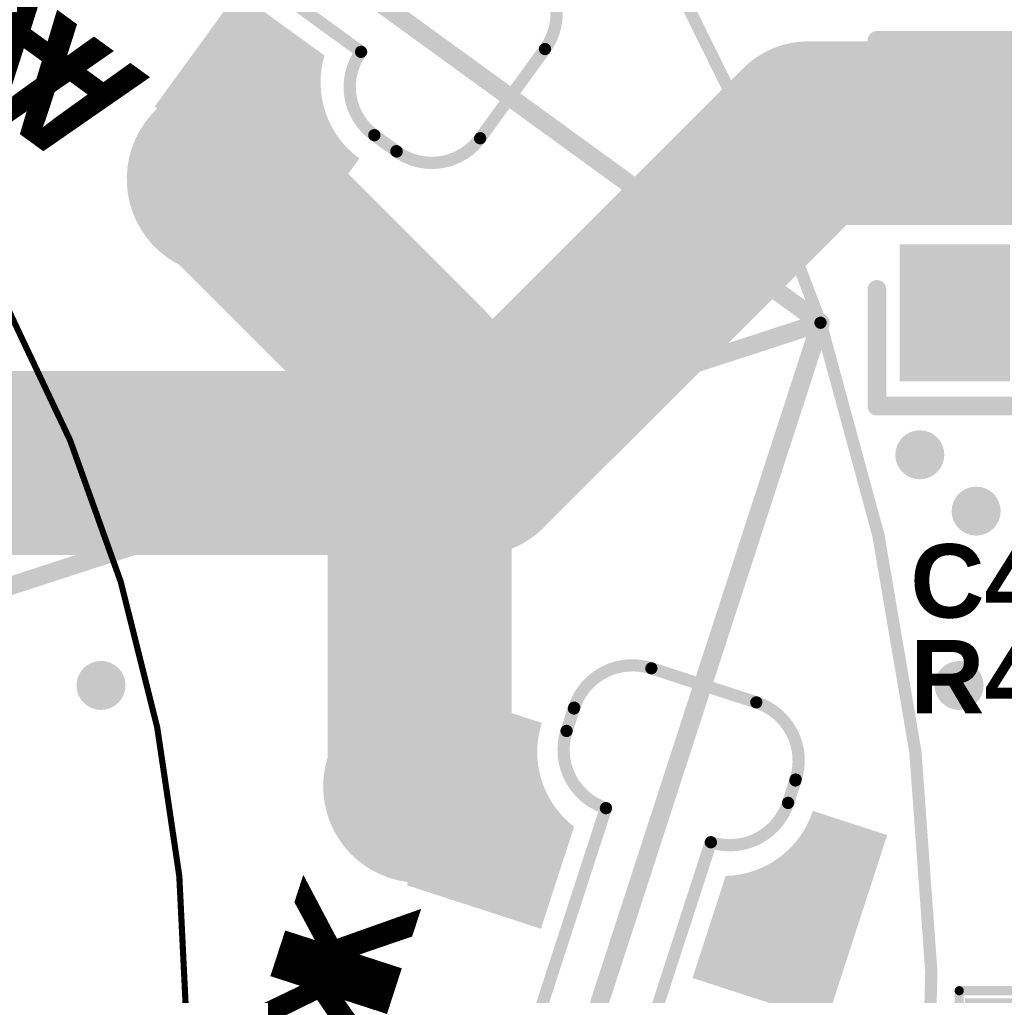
# Model space of a CAD drawing. Header units: inches. Extents: x -60 to 68, y -60 to 60.
# Tile 76 of 78: x 22 to 38, y 1 to 16. Entities that reach past the tile are written whole.
import ezdxf

# ---------------------------------------------------------------- set-up
doc = ezdxf.new("R2010")
doc.units = ezdxf.units.IN
for name, color, linetype in [('Bottom Copper', 5, 'Continuous'), ('Bottom Mask', 6, 'Continuous'), ('Bottom Overlay', 54, 'Continuous'), ('GUIDELINES', 56, 'Continuous'), ('Keep-Out Layer', 6, 'Continuous'), ('Multi-Layer', 9, 'Continuous'), ('Pad Holes', 156, 'Continuous'), ('PENTA', 56, 'Continuous'), ('Top Copper', 1, 'Continuous'), ('Top Mask', 216, 'Continuous'), ('Top Overlay', 2, 'Continuous'), ('Top Paste', 8, 'Continuous'), ('Via Holes', 16, 'Continuous')]:
    doc.layers.add(name, color=color, linetype=linetype)
doc.styles.add('Arial_Bold', font='txt', dxfattribs={"height": 0.2})

# ---------------------------------------------------------------- blocks, each defined once
blk = doc.blocks.new('LED_PR_113_S_____6')
at = {"layer": 'Bottom Copper'}
h = blk.add_hatch(color=5, dxfattribs=at)
edge = h.paths.add_edge_path()
edge.add_arc((0, 0), 1.4732, 0, 360)
at = {"layer": 'Bottom Mask'}
h = blk.add_hatch(color=6, dxfattribs=at)
edge = h.paths.add_edge_path()
edge.add_arc((0, 0), 1.5748, 0, 360)
at = {"layer": 'Multi-Layer'}
h = blk.add_hatch(color=9, dxfattribs=at)
edge = h.paths.add_edge_path()
edge.add_arc((0, 0), 1.4732, 0, 360)
at = {"layer": 'Pad Holes'}
h = blk.add_hatch(color=7, dxfattribs=at)
edge = h.paths.add_edge_path()
edge.add_arc((0, 0), 0.5999987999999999, 0, 360)
at = {"layer": 'Top Copper'}
h = blk.add_hatch(color=1, dxfattribs=at)
edge = h.paths.add_edge_path()
edge.add_arc((0, 0), 1.4732, 0, 360)
h = blk.add_hatch(color=1, dxfattribs=at)
edge = h.paths.add_edge_path()
edge.add_line((1.600006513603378, -2.599991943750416), (-0.1514730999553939, -2.599996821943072))
edge.add_arc((-1.599997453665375, -3.112128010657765), 1.536392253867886, 19.47123793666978, 90.00028163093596)
edge.add_line((-1.600005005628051, -1.57573575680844), (-1.600002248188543, -0.2999992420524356))
edge.add_line((-1.600002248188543, -0.2999992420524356), (1.600003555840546, -0.2999986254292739))
edge.add_line((1.600003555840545, -0.2999986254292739), (1.600006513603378, -2.599991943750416))
at = {"layer": 'Top Mask'}
h = blk.add_hatch(color=216, dxfattribs=at)
edge = h.paths.add_edge_path()
edge.add_arc((0, 0), 1.5748, 0, 360)
h = blk.add_hatch(color=216, dxfattribs=at)
edge = h.paths.add_edge_path()
edge.add_line((1.600006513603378, -2.599991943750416), (-0.1514730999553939, -2.599996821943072))
edge.add_arc((-1.599997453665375, -3.112128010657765), 1.536392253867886, 19.47123793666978, 90.00028163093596)
edge.add_line((-1.600005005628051, -1.57573575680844), (-1.600002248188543, -0.2999992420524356))
edge.add_line((-1.600002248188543, -0.2999992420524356), (1.600003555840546, -0.2999986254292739))
edge.add_line((1.600003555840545, -0.2999986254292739), (1.600006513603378, -2.599991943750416))
at = {"layer": 'Keep-Out Layer'}
for points in [[(-2.99999908, -3.00051216, 0.1999996, 0.1999996, -0.4142135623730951), (-2.02542902, -2.0259421, 0.1999996, 0.1999996, 0)], [(-1.57388306, -2.02594464, 0.1999996, 0.1999996, 0), (-2.01812398, -2.0259421, 0.1999996, 0.1999996, 0)], [(-1.57388306, -2.0259421, 0.1999996, 0.1999996, -0.4142135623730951), (-0.5998260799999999, -2.99999908, 0.1999996, 0.1999996, 0)], [(-2.99999908, -3.00050962, 0.1999996, 0.1999996, 0), (-3.00000162, -4.79999548, 0.1999996, 0.1999996, 0)], [(-0.5998235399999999, -2.99999654, 0.1999996, 0.1999996, -0.6681786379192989), (-0.5998260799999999, -3.00000162, 0.1999996, 0.1999996, 0)], [(-0.5998235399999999, -2.99999908, 0.1999996, 0.1999996, -0.198912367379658), (-0.5998260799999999, -2.99999908, 0.1999996, 0.1999996, 0)], [(-0.5998235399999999, -2.99999654, 0.1999996, 0.1999996, 0), (-0.5998235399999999, -3.00000162, 0.1999996, 0.1999996, 0)], [(2.99999908, -2.99999654, 0.1999996, 0.1999996, 0), (-0.5998209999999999, -2.99999654, 0.1999996, 0.1999996, 0)], [(-1.99999854, -5.79999856, 0.1999996, 0.1999996, -0.4142135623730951), (-2.99999908, -4.79999802, 0.1999996, 0.1999996, 0)]]:
    blk.add_lwpolyline(points, format="xyseb", dxfattribs=at)
for points in [[(-2.07542892, -2.0259421, 0.0999998, 0.0999998, 1), (-1.97542912, -2.0259421, 0.0999998, 0.0999998, 1)], [(-2.06812388, -2.0259421, 0.0999998, 0.0999998, 1), (-1.96812408, -2.0259421, 0.0999998, 0.0999998, 1)], [(-1.62388296, -2.0259421, 0.0999998, 0.0999998, 1), (-1.52388316, -2.0259421, 0.0999998, 0.0999998, 1)], [(-1.62388296, -2.02594464, 0.0999998, 0.0999998, 1), (-1.52388316, -2.02594464, 0.0999998, 0.0999998, 1)], [(-3.04999898, -3.00050962, 0.0999998, 0.0999998, 1), (-2.94999918, -3.00050962, 0.0999998, 0.0999998, 1)], [(-3.04999898, -3.00051216, 0.0999998, 0.0999998, 1), (-2.94999918, -3.00051216, 0.0999998, 0.0999998, 1)], [(-0.64982598, -2.99999908, 0.0999998, 0.0999998, 1), (-0.54982618, -2.99999908, 0.0999998, 0.0999998, 1)], [(-0.64982598, -2.99999908, 0.0999998, 0.0999998, 1), (-0.54982618, -2.99999908, 0.0999998, 0.0999998, 1)], [(-0.64982598, -3.00000162, 0.0999998, 0.0999998, 1), (-0.54982618, -3.00000162, 0.0999998, 0.0999998, 1)], [(-0.64982344, -2.99999654, 0.0999998, 0.0999998, 1), (-0.54982364, -2.99999654, 0.0999998, 0.0999998, 1)], [(-0.64982344, -2.99999654, 0.0999998, 0.0999998, 1), (-0.54982364, -2.99999654, 0.0999998, 0.0999998, 1)], [(-0.64982344, -2.99999908, 0.0999998, 0.0999998, 1), (-0.54982364, -2.99999908, 0.0999998, 0.0999998, 1)], [(-0.64982344, -3.00000162, 0.0999998, 0.0999998, 1), (-0.54982364, -3.00000162, 0.0999998, 0.0999998, 1)], [(-0.6498208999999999, -2.99999654, 0.0999998, 0.0999998, 1), (-0.5498211, -2.99999654, 0.0999998, 0.0999998, 1)], [(-3.05000152, -4.79999548, 0.0999998, 0.0999998, 1), (-2.95000172, -4.79999548, 0.0999998, 0.0999998, 1)], [(-3.04999898, -4.79999802, 0.0999998, 0.0999998, 1), (-2.94999918, -4.79999802, 0.0999998, 0.0999998, 1)]]:
    blk.add_lwpolyline(points, format="xyseb", close=True, dxfattribs=at)
at = {"layer": 'Bottom Overlay', "style": 'Arial_Bold', "text_generation_flag": 2}
blk.add_text('A', height=2.00000108, dxfattribs=at).set_placement((3.88605268, -0.64066928))
at = {"layer": 'Top Overlay', "style": 'Arial_Bold'}
blk.add_text('A', height=2.00000108, dxfattribs=at).set_placement((2.60100064, -0.64066928))
blk = doc.blocks.new('LED_PR_113_S_____7')
at = {"layer": 'Bottom Copper'}
h = blk.add_hatch(color=5, dxfattribs=at)
edge = h.paths.add_edge_path()
edge.add_arc((25.0000008, 0), 1.4732, 0, 360)
at = {"layer": 'Bottom Mask'}
h = blk.add_hatch(color=6, dxfattribs=at)
edge = h.paths.add_edge_path()
edge.add_arc((25.0000008, 0), 1.5748, 0, 360)
at = {"layer": 'Multi-Layer'}
h = blk.add_hatch(color=9, dxfattribs=at)
edge = h.paths.add_edge_path()
edge.add_arc((25.0000008, 0), 1.4732, 0, 360)
at = {"layer": 'Pad Holes'}
h = blk.add_hatch(color=7, dxfattribs=at)
edge = h.paths.add_edge_path()
edge.add_arc((25.0000008, 0), 0.5999987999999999, 0, 360)
at = {"layer": 'Top Copper'}
h = blk.add_hatch(color=1, dxfattribs=at)
edge = h.paths.add_edge_path()
edge.add_arc((25.0000008, 0), 1.4732, 0, 360)
h = blk.add_hatch(color=1, dxfattribs=at)
edge = h.paths.add_edge_path()
edge.add_line((23.39999173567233, -2.59999228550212), (25.15147141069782, -2.599996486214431))
edge.add_arc((26.59999573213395, -3.112124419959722), 1.536391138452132, 89.99975343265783, 160.5288761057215, ccw=False)
edge.add_line((26.60000234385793, -1.575733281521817), (26.59999988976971, -0.3000007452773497))
edge.add_line((26.59999988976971, -0.3000007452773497), (23.39999434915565, -0.2999965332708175))
edge.add_line((23.39999434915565, -0.2999965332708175), (23.39999173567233, -2.59999228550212))
h = blk.add_hatch(color=1, dxfattribs=at)
edge = h.paths.add_edge_path()
edge.add_line((23.39999197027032, -5.200004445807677), (25.15147092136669, -5.19999819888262))
edge.add_arc((26.59999842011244, -4.687867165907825), 1.53639516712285, 199.471193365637, 270.0002590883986)
edge.add_line((26.60000536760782, -6.224262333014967), (26.6000005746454, -7.499997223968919))
edge.add_line((26.6000005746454, -7.499997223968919), (23.39999014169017, -7.500002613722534))
edge.add_line((23.39999014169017, -7.500002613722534), (23.39999197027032, -5.200004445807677))
at = {"layer": 'Top Mask'}
h = blk.add_hatch(color=216, dxfattribs=at)
edge = h.paths.add_edge_path()
edge.add_arc((25.0000008, 0), 1.5748, 0, 360)
h = blk.add_hatch(color=216, dxfattribs=at)
edge = h.paths.add_edge_path()
edge.add_line((23.39999173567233, -2.59999228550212), (25.15147141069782, -2.599996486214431))
edge.add_arc((26.59999573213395, -3.112124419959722), 1.536391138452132, 89.99975343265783, 160.5288761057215, ccw=False)
edge.add_line((26.60000234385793, -1.575733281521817), (26.59999988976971, -0.3000007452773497))
edge.add_line((26.59999988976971, -0.3000007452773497), (23.39999434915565, -0.2999965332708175))
edge.add_line((23.39999434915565, -0.2999965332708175), (23.39999173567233, -2.59999228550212))
h = blk.add_hatch(color=216, dxfattribs=at)
edge = h.paths.add_edge_path()
edge.add_line((23.39999197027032, -5.200004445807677), (25.15147092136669, -5.19999819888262))
edge.add_arc((26.59999842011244, -4.687867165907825), 1.53639516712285, 199.471193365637, 270.0002590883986)
edge.add_line((26.60000536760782, -6.224262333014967), (26.6000005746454, -7.499997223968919))
edge.add_line((26.6000005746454, -7.499997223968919), (23.39999014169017, -7.500002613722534))
edge.add_line((23.39999014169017, -7.500002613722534), (23.39999197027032, -5.200004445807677))
at = {"layer": 'Keep-Out Layer'}
for points in [[(25.5999996, -2.99999654, 0.1999996, 0.1999996, -0.4142135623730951), (26.5999976, -1.99999854, 0.1999996, 0.1999996, 0)], [(26.5999976, -1.99999854, 0.1999996, 0.1999996, 0), (26.60000014, -1.99999854, 0.1999996, 0.1999996, 0)], [(26.60000014, -1.99999854, 0.1999996, 0.1999996, 0), (26.98579058, -2.00000108, 0.1999996, 0.1999996, 0)], [(27.00000188, -1.99999854, 0.1999996, 0.1999996, -0.4142135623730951), (27.99999988, -2.99999654, 0.1999996, 0.1999996, 0)], [(21.99999918, -2.99999908, 0.1999996, 0.1999996, 0), (25.5999996, -2.99999654, 0.1999996, 0.1999996, 0)], [(27.99999988, -2.99999654, 0.1999996, 0.1999996, 0), (27.99999988, -4.79999548, 0.1999996, 0.1999996, 0)], [(22.00000172, -4.79999802, 0.1999996, 0.1999996, 0), (25.59999706, -4.800000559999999, 0.1999996, 0.1999996, 0)], [(25.59999706, -4.800000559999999, 0.1999996, 0.1999996, 0), (25.60000214, -4.79999802, 0.1999996, 0.1999996, 0)], [(26.60000014, -5.79999602, 0.1999996, 0.1999996, -0.4142135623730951), (25.60000214, -4.79999802, 0.1999996, 0.1999996, 0)], [(27.99999988, -4.79999802, 0.1999996, 0.1999996, -0.4142135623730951), (26.9999968, -5.8000011, 0.1999996, 0.1999996, 0)], [(26.5999976, -5.79999856, 0.1999996, 0.1999996, 0), (26.60000014, -5.79999856, 0.1999996, 0.1999996, 0)], [(26.60000014, -5.79999856, 0.1999996, 0.1999996, 0), (26.98578296, -5.79999856, 0.1999996, 0.1999996, 0)], [(26.98578296, -5.79999856, 0.1999996, 0.1999996, 0), (26.99999426, -5.79999856, 0.1999996, 0.1999996, 0)]]:
    blk.add_lwpolyline(points, format="xyseb", dxfattribs=at)
for points in [[(26.5499977, -1.99999854, 0.0999998, 0.0999998, 1), (26.6499975, -1.99999854, 0.0999998, 0.0999998, 1)], [(26.5499977, -1.99999854, 0.0999998, 0.0999998, 1), (26.6499975, -1.99999854, 0.0999998, 0.0999998, 1)], [(26.55000024, -1.99999854, 0.0999998, 0.0999998, 1), (26.65000004, -1.99999854, 0.0999998, 0.0999998, 1)], [(26.55000024, -1.99999854, 0.0999998, 0.0999998, 1), (26.65000004, -1.99999854, 0.0999998, 0.0999998, 1)], [(26.93579068, -2.00000108, 0.0999998, 0.0999998, 1), (27.03579048, -2.00000108, 0.0999998, 0.0999998, 1)], [(26.95000198, -1.99999854, 0.0999998, 0.0999998, 1), (27.05000178, -1.99999854, 0.0999998, 0.0999998, 1)], [(25.5499997, -2.99999654, 0.0999998, 0.0999998, 1), (25.6499995, -2.99999654, 0.0999998, 0.0999998, 1)], [(25.5499997, -2.99999654, 0.0999998, 0.0999998, 1), (25.6499995, -2.99999654, 0.0999998, 0.0999998, 1)], [(27.94999998, -2.99999654, 0.0999998, 0.0999998, 1), (28.04999978, -2.99999654, 0.0999998, 0.0999998, 1)], [(27.94999998, -2.99999654, 0.0999998, 0.0999998, 1), (28.04999978, -2.99999654, 0.0999998, 0.0999998, 1)], [(25.54999716, -4.800000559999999, 0.0999998, 0.0999998, 1), (25.64999696, -4.800000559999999, 0.0999998, 0.0999998, 1)], [(25.54999716, -4.800000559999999, 0.0999998, 0.0999998, 1), (25.64999696, -4.800000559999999, 0.0999998, 0.0999998, 1)], [(25.55000224, -4.79999802, 0.0999998, 0.0999998, 1), (25.65000204, -4.79999802, 0.0999998, 0.0999998, 1)], [(25.55000224, -4.79999802, 0.0999998, 0.0999998, 1), (25.65000204, -4.79999802, 0.0999998, 0.0999998, 1)], [(27.94999998, -4.79999548, 0.0999998, 0.0999998, 1), (28.04999978, -4.79999548, 0.0999998, 0.0999998, 1)], [(27.94999998, -4.79999802, 0.0999998, 0.0999998, 1), (28.04999978, -4.79999802, 0.0999998, 0.0999998, 1)], [(26.5499977, -5.79999856, 0.0999998, 0.0999998, 1), (26.6499975, -5.79999856, 0.0999998, 0.0999998, 1)], [(26.55000024, -5.79999602, 0.0999998, 0.0999998, 1), (26.65000004, -5.79999602, 0.0999998, 0.0999998, 1)], [(26.55000024, -5.79999856, 0.0999998, 0.0999998, 1), (26.65000004, -5.79999856, 0.0999998, 0.0999998, 1)], [(26.55000024, -5.79999856, 0.0999998, 0.0999998, 1), (26.65000004, -5.79999856, 0.0999998, 0.0999998, 1)], [(26.93578306, -5.79999856, 0.0999998, 0.0999998, 1), (27.03578286, -5.79999856, 0.0999998, 0.0999998, 1)], [(26.93578306, -5.79999856, 0.0999998, 0.0999998, 1), (27.03578286, -5.79999856, 0.0999998, 0.0999998, 1)], [(26.94999436, -5.79999856, 0.0999998, 0.0999998, 1), (27.04999416, -5.79999856, 0.0999998, 0.0999998, 1)], [(26.9499969, -5.8000011, 0.0999998, 0.0999998, 1), (27.0499967, -5.8000011, 0.0999998, 0.0999998, 1)]]:
    blk.add_lwpolyline(points, format="xyseb", close=True, dxfattribs=at)
at = {"layer": 'Bottom Overlay', "style": 'Arial_Bold', "text_generation_flag": 2}
blk.add_text('K', height=2.00000108, dxfattribs=at).set_placement((22.27122038, -0.64066928))
at = {"layer": 'Top Overlay', "style": 'Arial_Bold'}
blk.add_text('K', height=2.00000108, dxfattribs=at).set_placement((21.11393542, -0.64067436))
blk = doc.blocks.new('___0603_13')
at = {"layer": 'Top Copper'}
for points in [[(-1.07499912, -0.47500032), (-1.07499912, 0.47500032), (-0.22499828, 0.47500032), (-0.22499828, -0.47500032)], [(0.22500082, -0.47500032), (0.22500082, 0.47500032), (1.07500166, 0.47500032), (1.07500166, -0.47500032)]]:
    blk.add_hatch(color=1, dxfattribs=at).paths.add_polyline_path(points)
at = {"layer": 'Top Mask'}
for points in [[(-1.17659912, -0.5766003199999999), (-1.17659912, 0.5766003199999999), (-0.12339828, 0.5766003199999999), (-0.12339828, -0.5766003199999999)], [(0.12340082, -0.5766003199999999), (0.12340082, 0.5766003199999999), (1.17660166, 0.5766003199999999), (1.17660166, -0.5766003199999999)]]:
    blk.add_hatch(color=216, dxfattribs=at).paths.add_polyline_path(points)
at = {"layer": 'Top Paste'}
for points in [[(-1.07499912, -0.47500032), (-1.07499912, 0.47500032), (-0.22499828, 0.47500032), (-0.22499828, -0.47500032)], [(0.22500082, -0.47500032), (0.22500082, 0.47500032), (1.07500166, 0.47500032), (1.07500166, -0.47500032)]]:
    blk.add_hatch(color=8, dxfattribs=at).paths.add_polyline_path(points)
at = {"layer": 'Top Overlay'}
for points in [[(-1.26999746, 0.7000011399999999, 0.1499997, 0.1499997, 0), (1.27000508, 0.7000011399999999, 0.1499997, 0.1499997, 0)], [(-1.26999746, -0.7000011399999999, 0.1499997, 0.1499997, 0), (-1.26999746, 0.7000011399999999, 0.1499997, 0.1499997, 0)], [(1.27000508, -0.7000011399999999, 0.1499997, 0.1499997, 0), (1.27000508, 0.7000011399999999, 0.1499997, 0.1499997, 0)], [(-1.26999746, -0.7000011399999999, 0.1499997, 0.1499997, 0), (1.27000508, -0.7000011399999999, 0.1499997, 0.1499997, 0)]]:
    blk.add_lwpolyline(points, format="xyseb", dxfattribs=at)
for points in [[(-1.30749802, 0.7000011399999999, 0.07499858, 0.07499858, 1), (-1.2324969, 0.7000011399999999, 0.07499858, 0.07499858, 1)], [(-1.30749802, 0.7000011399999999, 0.07499858, 0.07499858, 1), (-1.2324969, 0.7000011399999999, 0.07499858, 0.07499858, 1)], [(1.23250452, 0.7000011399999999, 0.07499858, 0.07499858, 1), (1.30750564, 0.7000011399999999, 0.07499858, 0.07499858, 1)], [(1.23250452, 0.7000011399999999, 0.07499858, 0.07499858, 1), (1.30750564, 0.7000011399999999, 0.07499858, 0.07499858, 1)], [(-1.30749802, -0.7000011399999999, 0.07499858, 0.07499858, 1), (-1.2324969, -0.7000011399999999, 0.07499858, 0.07499858, 1)], [(-1.30749802, -0.7000011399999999, 0.07499858, 0.07499858, 1), (-1.2324969, -0.7000011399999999, 0.07499858, 0.07499858, 1)], [(1.23250452, -0.7000011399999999, 0.07499858, 0.07499858, 1), (1.30750564, -0.7000011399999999, 0.07499858, 0.07499858, 1)], [(1.23250452, -0.7000011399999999, 0.07499858, 0.07499858, 1), (1.30750564, -0.7000011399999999, 0.07499858, 0.07499858, 1)]]:
    blk.add_lwpolyline(points, format="xyseb", close=True, dxfattribs=at)
blk = doc.blocks.new('CAPC1206______0805_34')
at = {"layer": 'Top Copper'}
for points in [[(-2.47649746, 0.7999996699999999), (-0.69849746, 0.7999996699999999), (-0.69849746, -0.7999996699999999), (-2.47649746, -0.7999996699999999)], [(-1.84299987, 0.7999996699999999), (-0.44300013, 0.7999996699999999), (-0.44300013, -0.7999996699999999), (-1.84299987, -0.7999996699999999)], [(0.44299759, 0.7999996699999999), (1.84299733, 0.7999996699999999), (1.84299733, -0.7999996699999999), (0.44299759, -0.7999996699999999)], [(0.69849492, 0.7999996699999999), (2.47649492, 0.7999996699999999), (2.47649492, -0.7999996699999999), (0.69849492, -0.7999996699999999)]]:
    blk.add_hatch(color=1, dxfattribs=at).paths.add_polyline_path(points)
at = {"layer": 'Top Mask'}
for points in [[(-2.57809746, 0.90159967), (-0.59689746, 0.90159967), (-0.59689746, -0.90159967), (-2.57809746, -0.90159967)], [(-1.94459987, 0.90159967), (-0.34140013, 0.90159967), (-0.34140013, -0.90159967), (-1.94459987, -0.90159967)], [(0.34139759, 0.90159967), (1.94459733, 0.90159967), (1.94459733, -0.90159967), (0.34139759, -0.90159967)], [(0.59689492, 0.90159967), (2.57809492, 0.90159967), (2.57809492, -0.90159967), (0.59689492, -0.90159967)]]:
    blk.add_hatch(color=216, dxfattribs=at).paths.add_polyline_path(points)
at = {"layer": 'Top Paste'}
for points in [[(-2.47649746, 0.7999996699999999), (-0.69849746, 0.7999996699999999), (-0.69849746, -0.7999996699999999), (-2.47649746, -0.7999996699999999)], [(-1.84299987, 0.7999996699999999), (-0.44300013, 0.7999996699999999), (-0.44300013, -0.7999996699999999), (-1.84299987, -0.7999996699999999)], [(0.44299759, 0.7999996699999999), (1.84299733, 0.7999996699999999), (1.84299733, -0.7999996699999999), (0.44299759, -0.7999996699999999)], [(0.69849492, 0.7999996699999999), (2.47649492, 0.7999996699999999), (2.47649492, -0.7999996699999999), (0.69849492, -0.7999996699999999)]]:
    blk.add_hatch(color=8, dxfattribs=at).paths.add_polyline_path(points)
at = {"layer": 'Top Overlay'}
for points in [[(-1.07950254, 1.26999492, 0.3048, 0.3048, 0), (-2.9845, 1.26999492, 0.3048, 0.3048, 0)], [(-2.9845, -1.26999492, 0.3048, 0.3048, 0), (-2.9845, 1.26999492, 0.3048, 0.3048, 0)], [(1.07949746, 1.27000254, 0.3048, 0.3048, 0), (2.98449746, 1.27000762, 0.3048, 0.3048, 0)], [(2.9845, -1.27000254, 0.3048, 0.3048, 0), (2.98449746, 1.27000762, 0.3048, 0.3048, 0)], [(-1.07950254, -1.26999492, 0.3048, 0.3048, 0), (-2.9845, -1.26999492, 0.3048, 0.3048, 0)], [(2.9845, -1.27000254, 0.3048, 0.3048, 0), (1.07949492, -1.26999492, 0.3048, 0.3048, 0)]]:
    blk.add_lwpolyline(points, format="xyseb", dxfattribs=at)
for points in [[(-3.0607, 1.26999492, 0.1524, 0.1524, 1), (-2.9083, 1.26999492, 0.1524, 0.1524, 1)], [(-3.0607, 1.26999492, 0.1524, 0.1524, 1), (-2.9083, 1.26999492, 0.1524, 0.1524, 1)], [(-1.15570254, 1.26999492, 0.1524, 0.1524, 1), (-1.00330254, 1.26999492, 0.1524, 0.1524, 1)], [(1.00329746, 1.27000254, 0.1524, 0.1524, 1), (1.15569746, 1.27000254, 0.1524, 0.1524, 1)], [(2.90829746, 1.27000762, 0.1524, 0.1524, 1), (3.06069746, 1.27000762, 0.1524, 0.1524, 1)], [(2.90829746, 1.27000762, 0.1524, 0.1524, 1), (3.06069746, 1.27000762, 0.1524, 0.1524, 1)], [(-3.0607, -1.26999492, 0.1524, 0.1524, 1), (-2.9083, -1.26999492, 0.1524, 0.1524, 1)], [(-3.0607, -1.26999492, 0.1524, 0.1524, 1), (-2.9083, -1.26999492, 0.1524, 0.1524, 1)], [(-1.15570254, -1.26999492, 0.1524, 0.1524, 1), (-1.00330254, -1.26999492, 0.1524, 0.1524, 1)], [(1.00329492, -1.26999492, 0.1524, 0.1524, 1), (1.15569492, -1.26999492, 0.1524, 0.1524, 1)], [(2.9083, -1.27000254, 0.1524, 0.1524, 1), (3.0607, -1.27000254, 0.1524, 0.1524, 1)], [(2.9083, -1.27000254, 0.1524, 0.1524, 1), (3.0607, -1.27000254, 0.1524, 0.1524, 1)]]:
    blk.add_lwpolyline(points, format="xyseb", close=True, dxfattribs=at)

msp = doc.modelspace()

# ---------------------------------------------------------------- hatches: boundary and pattern name
at = {"layer": 'Bottom Copper'}
h = msp.add_hatch(color=5, dxfattribs=at)
edge = h.paths.add_edge_path()
edge.add_arc((36.96078968, 9.3280992), 0.3999992, 0, 360)
h = msp.add_hatch(color=5, dxfattribs=at)
edge = h.paths.add_edge_path()
edge.add_arc((37.88002838, 8.4088605), 0.3999992, 0, 360)
h = msp.add_hatch(color=5, dxfattribs=at)
edge = h.paths.add_edge_path()
edge.add_arc((23.60202036, 5.564012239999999), 0.3999992, 0, 360)
h = msp.add_hatch(color=5, dxfattribs=at)
edge = h.paths.add_edge_path()
edge.add_arc((37.60202284, 5.564012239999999), 0.3999992, 0, 360)
at = {"layer": 'Top Copper'}
h = msp.add_hatch(color=1, dxfattribs=at)
edge = h.paths.add_edge_path()
edge.add_arc((36.96078968, 9.3280992), 0.3999992, 0, 360)
h = msp.add_hatch(color=1, dxfattribs=at)
edge = h.paths.add_edge_path()
edge.add_arc((37.88002838, 8.4088605), 0.3999992, 0, 360)
h = msp.add_hatch(color=1, dxfattribs=at)
edge = h.paths.add_edge_path()
edge.add_arc((23.60202036, 5.564012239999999), 0.3999992, 0, 360)
h = msp.add_hatch(color=1, dxfattribs=at)
edge = h.paths.add_edge_path()
edge.add_arc((37.60202284, 5.564012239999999), 0.3999992, 0, 360)
at = {"layer": 'Via Holes'}
h = msp.add_hatch(color=7, dxfattribs=at)
edge = h.paths.add_edge_path()
edge.add_arc((36.96078968, 9.3280992), 0.1999996, 0, 360)
h = msp.add_hatch(color=7, dxfattribs=at)
edge = h.paths.add_edge_path()
edge.add_arc((37.88002838, 8.4088605), 0.1999996, 0, 360)
h = msp.add_hatch(color=7, dxfattribs=at)
edge = h.paths.add_edge_path()
edge.add_arc((23.60202036, 5.564012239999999), 0.1999996, 0, 360)
h = msp.add_hatch(color=7, dxfattribs=at)
edge = h.paths.add_edge_path()
edge.add_arc((37.60202284, 5.564012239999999), 0.1999996, 0, 360)

# ---------------------------------------------------------------- linework, layer by layer
at = {"layer": 'Bottom Copper'}
for points in [[(25.59699986, 13.83000028, 2.99999908, 2.99999908, 0), (28.80142576, 10.62557438, 2.99999908, 2.99999908, 0)], [(28.80142576, 3.91741406, 2.99999908, 2.99999908, 0), (28.80142576, 10.62557438, 2.99999908, 2.99999908, 0)]]:
    msp.add_lwpolyline(points, format="xyseb", dxfattribs=at)
for points in [[(24.84700136, 13.83000028, 1.49999954, 1.49999954, 1), (26.34699836, 13.83000028, 1.49999954, 1.49999954, 1)], [(28.05142726, 10.62557438, 1.49999954, 1.49999954, 1), (29.55142426, 10.62557438, 1.49999954, 1.49999954, 1)], [(28.05142726, 10.62557438, 1.49999954, 1.49999954, 1), (29.55142426, 10.62557438, 1.49999954, 1.49999954, 1)], [(28.05142726, 3.91741406, 1.49999954, 1.49999954, 1), (29.55142426, 3.91741406, 1.49999954, 1.49999954, 1)]]:
    msp.add_lwpolyline(points, format="xyseb", close=True, dxfattribs=at)
at = {"layer": 'GUIDELINES'}
msp.add_lwpolyline([(25.0000008, 5.08e-06, 0.0999998, 0.0999998, 1), (-25.0000008, 5.08e-06, 0.0999998, 0.0999998, 1)], format="xyseb", close=True, dxfattribs=at)
at = {"layer": 'PENTA'}
for points in [[(0, 37.15985202, 0.2999994, 0.2999994, 0), (35.34111296, 11.48303012, 0.2999994, 0.2999994, 0)], [(0, 37.15985202, 0.1999996, 0.1999996, -0.3249196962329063), (35.34111549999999, 11.48303012, 0.1999996, 0.1999996, 0)], [(25.82198798, 14.35667944, 0.2999994, 0.2999994, 0), (31.49642926, 10.23394956, 0.2999994, 0.2999994, 0)], [(25.89999646, 14.2999968, 0.2999994, 0.2999994, 0), (27.65353372, 8.90315974, 0.2999994, 0.2999994, 0)], [(-2.54e-06, 2.54e-06, 0.2999994, 0.2999994, 0), (35.34111549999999, 11.48303012, 0.2999994, 0.2999994, 0)], [(21.84200864, -30.06294724, 0.2999994, 0.2999994, 0), (35.34111296, 11.48303012, 0.2999994, 0.2999994, 0)], [(35.34111549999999, 11.48302758, 0.1999996, 0.1999996, -0.3249196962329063), (21.84200864, -30.06294724, 0.1999996, 0.1999996, 0)], [(27.65353372, 8.90315974, 0.2999994, 0.2999994, 0), (29.40707352, 3.50632268, 0.2999994, 0.2999994, 0)]]:
    msp.add_lwpolyline(points, format="xyseb", dxfattribs=at)
for points in [[(25.7469894, 14.35667944, 0.1499997, 0.1499997, 1), (25.89698656, 14.35667944, 0.1499997, 0.1499997, 1)], [(25.82499788, 14.2999968, 0.1499997, 0.1499997, 1), (25.97499504, 14.2999968, 0.1499997, 0.1499997, 1)], [(35.26611438, 11.48303012, 0.1499997, 0.1499997, 1), (35.41611154, 11.48303012, 0.1499997, 0.1499997, 1)], [(35.26611438, 11.48303012, 0.1499997, 0.1499997, 1), (35.41611154, 11.48303012, 0.1499997, 0.1499997, 1)], [(35.26611691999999, 11.48303012, 0.1499997, 0.1499997, 1), (35.41611408, 11.48303012, 0.1499997, 0.1499997, 1)], [(35.2911156, 11.48303012, 0.0999998, 0.0999998, 1), (35.3911154, 11.48303012, 0.0999998, 0.0999998, 1)], [(35.2911156, 11.48302758, 0.0999998, 0.0999998, 1), (35.3911154, 11.48302758, 0.0999998, 0.0999998, 1)], [(31.42143068, 10.23394956, 0.1499997, 0.1499997, 1), (31.57142783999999, 10.23394956, 0.1499997, 0.1499997, 1)], [(27.57853514, 8.90315974, 0.1499997, 0.1499997, 1), (27.7285323, 8.90315974, 0.1499997, 0.1499997, 1)], [(27.57853514, 8.90315974, 0.1499997, 0.1499997, 1), (27.7285323, 8.90315974, 0.1499997, 0.1499997, 1)], [(29.33207494, 3.50632268, 0.1499997, 0.1499997, 1), (29.4820721, 3.50632268, 0.1499997, 0.1499997, 1)]]:
    msp.add_lwpolyline(points, format="xyseb", close=True, dxfattribs=at)
at = {"layer": 'Top Copper'}
for points in [[(29.75699916, 9.1931998, 2.99999908, 2.99999908, 0), (35.13959952, 14.57580016, 2.99999908, 2.99999908, 0)], [(35.13959952, 14.57580016, 2.99999908, 2.99999908, 0), (46.22390043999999, 14.57580016, 2.99999908, 2.99999908, 0)], [(12.24749646, 9.1931998, 2.99999908, 2.99999908, 0), (29.75699916, 9.1931998, 2.99999908, 2.99999908, 0)]]:
    msp.add_lwpolyline(points, format="xyseb", dxfattribs=at)
for points in [[(34.38960102, 14.57580016, 1.49999954, 1.49999954, 1), (35.88959801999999, 14.57580016, 1.49999954, 1.49999954, 1)], [(34.38960102, 14.57580016, 1.49999954, 1.49999954, 1), (35.88959801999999, 14.57580016, 1.49999954, 1.49999954, 1)], [(29.00700066, 9.1931998, 1.49999954, 1.49999954, 1), (30.50699766, 9.1931998, 1.49999954, 1.49999954, 1)], [(29.00700066, 9.1931998, 1.49999954, 1.49999954, 1), (30.50699766, 9.1931998, 1.49999954, 1.49999954, 1)]]:
    msp.add_lwpolyline(points, format="xyseb", close=True, dxfattribs=at)

# ---------------------------------------------------------------- block references
for name, p, rotation in [('LED_PR_113_S_____6', (25.59699986, 13.83000028), 144), ('CAPC1206______0805_34', (37.53160134, 13.1068064), 270), ('LED_PR_113_S_____7', (21.07600052, -19.85900016), 72)]:
    msp.add_blockref(name, p, dxfattribs=dict(rotation=rotation))
msp.add_blockref('___0603_13', (38.87390498, -0.1181989))

# ---------------------------------------------------------------- texts
at = {"layer": 'Top Overlay', "style": 'Arial_Bold'}
for s, p in [('C409', (36.80483622, 6.670017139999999)), ('R403', (36.80483622, 5.1060096))]:
    msp.add_text(s, height=1.20000014, dxfattribs=at).set_placement(p)

doc.saveas('drawing.dxf')
